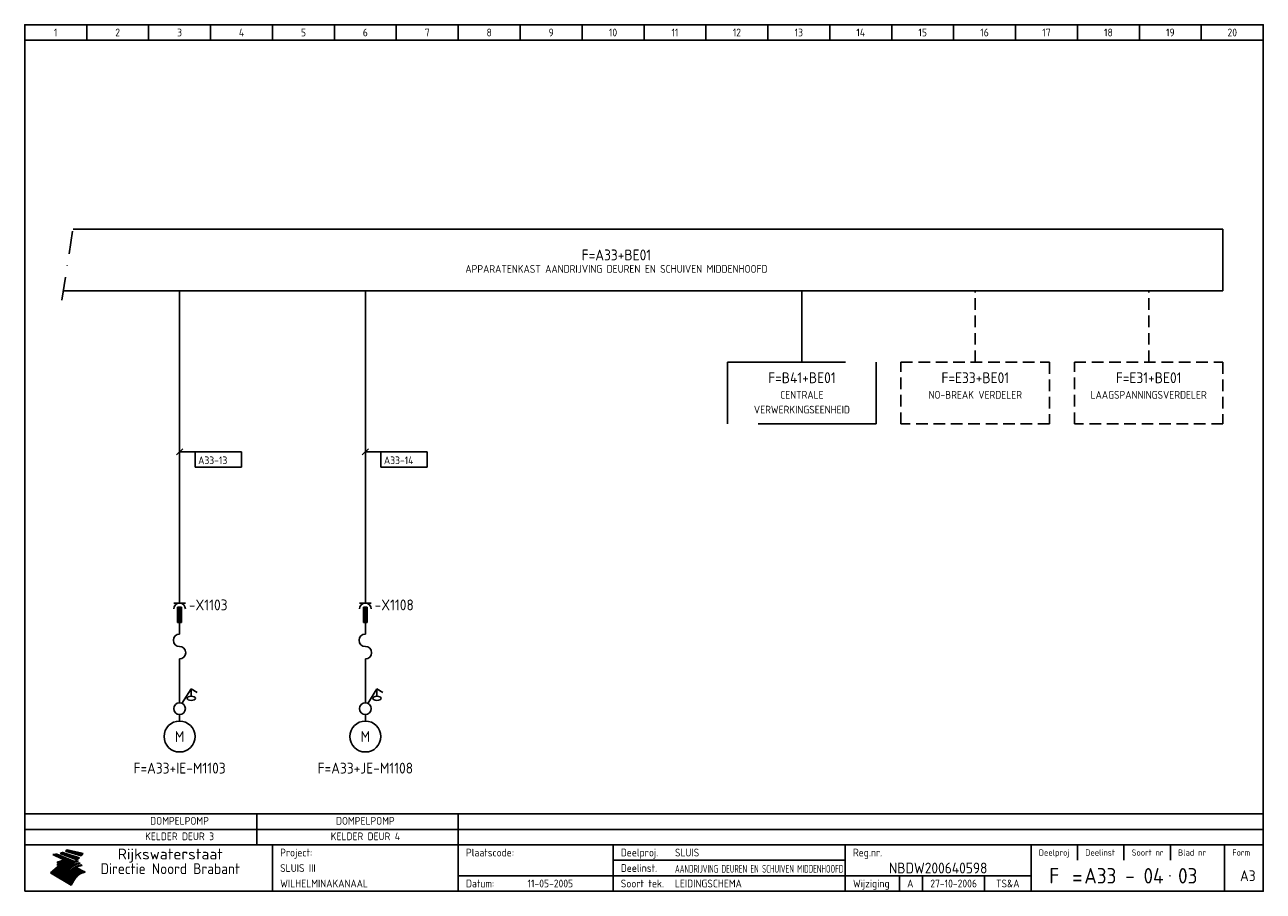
# Model space of a CAD drawing. Extents: x 10 to 410, y 10 to 290.
import ezdxf
from ezdxf.enums import TextEntityAlignment as Align

# ---------------------------------------------------------------- set-up
doc = ezdxf.new("R2010")
doc.units = 0
doc.header["$LTSCALE"] = 15
doc.header["$MEASUREMENT"] = 0
for name, pattern in [('DASHDOT', [1, 0.5, -0.25, 0, -0.25]), ('DASHED', [19.05, 12.7, -6.35]), ('HIDDEN', [0.375, 0.25, -0.125])]:
    doc.linetypes.add(name, pattern=pattern)
doc.layers.get('0').update_dxf_attribs({"linetype": 'CONTINUOUS'})
for name, color, linetype in [('0-25', 7, 'CONTINUOUS'), ('0-35', 2, 'CONTINUOUS'), ('0-50', 3, 'CONTINUOUS'), ('B-25', 7, 'CONTINUOUS'), ('B-35', 2, 'CONTINUOUS'), ('S-25', 7, 'CONTINUOUS')]:
    doc.layers.add(name, color=color, linetype=linetype)
doc.styles.add('ISO', font='iso.shx')
doc.styles.get("Standard").update_dxf_attribs({"font": 'iso.shx'})

# ---------------------------------------------------------------- blocks, each defined once
blk = doc.blocks.new('KADERA3')
at = {"layer": '0-25'}
for p, q in [((30, 285), (30, 290)), ((50, 285), (50, 290)), ((70, 285), (70, 290)), ((90, 285), (90, 290)), ((110, 285), (110, 290)), ((130, 285), (130, 290)), ((150, 285), (150, 290)), ((170, 285), (170, 290)), ((190, 285), (190, 290)), ((210, 285), (210, 290)), ((230, 285), (230, 290)), ((250, 285), (250, 290)), ((270, 285), (270, 290)), ((290, 285), (290, 290)), ((310, 285), (310, 290)), ((330, 285), (330, 290)), ((350, 285), (350, 290)), ((370, 285), (370, 290)), ((390, 285), (390, 290)), ((10, 285), (410, 285)), ((410, 35), (10, 35)), ((410, 30), (10, 30)), ((350, 25), (350, 20)), ((365, 25), (365, 20)), ((380, 25), (380, 20)), ((200, 20), (275, 20)), ((150, 15), (335, 15)), ((292.5, 15), (292.5, 10)), ((300, 15), (300, 10)), ((320, 15), (320, 10))]:
    blk.add_line(p, q, dxfattribs=at)
at = {"layer": '0-25', "color": 7}
for p, q in [((19.1, 21.89), (25.12, 19)), ((19.1, 21.89), (25.12, 19)), ((19.17, 21.86), (20.7, 21.86)), ((19.29, 21.8), (20.83, 21.8)), ((19.4, 21.75), (20.96, 21.75)), ((19.52, 21.69), (21.09, 21.69)), ((19.64, 21.63), (21.22, 21.63)), ((19.74, 21.92), (20.56, 21.92)), ((19.75, 21.58), (21.36, 21.58)), ((19.87, 21.52), (21.49, 21.52)), ((19.99, 21.47), (21.62, 21.47)), ((20.11, 21.41), (21.75, 21.41)), ((20.22, 21.35), (21.88, 21.35)), ((20.25, 21.97), (20.43, 21.97)), ((20.34, 21.3), (22.02, 21.3)), ((20.38, 21.99), (26.02, 19.59)), ((20.38, 21.99), (26.02, 19.59)), ((20.46, 21.24), (22.15, 21.24)), ((20.57, 21.18), (22.28, 21.18)), ((20.69, 21.13), (22.41, 21.13)), ((20.81, 21.07), (22.55, 21.07)), ((20.92, 21.02), (22.68, 21.02)), ((21.04, 20.96), (22.81, 20.96)), ((21.16, 20.9), (22.94, 20.9)), ((21.27, 20.85), (23.07, 20.85)), ((21.39, 20.79), (23.21, 20.79)), ((21.47, 22.25), (26.83, 20.19)), ((21.47, 22.25), (26.83, 20.19)), ((21.49, 22.25), (23.07, 22.25)), ((21.51, 20.73), (23.34, 20.73)), ((21.6, 22.2), (23.25, 22.2)), ((21.63, 20.68), (23.47, 20.68)), ((21.65, 22.31), (22.89, 22.31)), ((21.74, 20.62), (23.6, 20.62)), ((21.75, 22.14), (23.42, 22.14)), ((21.8, 22.37), (22.71, 22.37)), ((21.86, 20.57), (23.73, 20.57)), ((21.9, 22.08), (23.6, 22.08)), ((21.94, 22.42), (22.53, 22.42)), ((21.98, 20.51), (23.87, 20.51)), ((22.04, 22.03), (23.78, 22.03)), ((22.06, 22.48), (22.36, 22.48)), ((22.09, 20.45), (24, 20.45)), ((22.18, 22.53), (27.65, 20.8)), ((22.18, 22.53), (27.65, 20.8)), ((22.19, 21.97), (23.96, 21.97)), ((22.21, 20.4), (24.13, 20.4)), ((22.33, 20.34), (24.26, 20.34)), ((22.34, 21.92), (24.13, 21.92)), ((22.37, 20), (23.08, 20)), ((22.44, 20.28), (24.4, 20.28)), ((22.48, 21.86), (24.31, 21.86)), ((22.49, 20.06), (23.04, 20.06)), ((22.56, 20.23), (24.53, 20.23)), ((22.61, 20.12), (22.93, 20.12)), ((22.63, 21.8), (24.49, 21.8)), ((22.68, 20.17), (24.66, 20.17)), ((22.71, 20.17), (22.82, 20.17)), ((23.11, 20.02), (22.77, 20.2)), ((23.11, 20.02), (22.77, 20.2)), ((22.78, 21.75), (24.67, 21.75)), ((22.79, 20.12), (24.79, 20.12)), ((22.91, 20.06), (24.92, 20.06)), ((22.92, 21.69), (24.85, 21.69)), ((23.03, 20), (25.06, 20)), ((23.07, 21.63), (25.02, 21.63)), ((23.14, 22.99), (28.22, 21.46)), ((23.14, 22.99), (28.22, 21.46)), ((23.15, 22.98), (25.33, 22.98)), ((23.22, 21.58), (25.2, 21.58)), ((23.23, 23.04), (25.09, 23.04)), ((23.32, 23.1), (24.84, 23.1)), ((23.34, 22.93), (25.57, 22.93)), ((23.36, 21.52), (25.38, 21.52)), ((23.4, 23.15), (24.6, 23.15)), ((23.49, 23.21), (24.36, 23.21)), ((23.51, 21.47), (25.56, 21.47)), ((23.52, 22.87), (25.81, 22.87)), ((23.57, 23.27), (24.12, 23.27)), ((23.64, 23.32), (23.87, 23.32)), ((23.66, 21.41), (25.74, 21.41)), ((23.7, 23.36), (28.82, 22.17)), ((23.7, 23.36), (28.82, 22.17)), ((23.71, 22.82), (26.06, 22.82)), ((23.8, 21.35), (25.91, 21.35)), ((23.9, 22.76), (26.3, 22.76)), ((23.95, 21.3), (26.09, 21.3)), ((24.09, 22.7), (26.54, 22.7)), ((24.09, 21.24), (26.27, 21.24)), ((24.24, 21.18), (26.45, 21.18)), ((24.27, 22.65), (26.78, 22.65)), ((24.39, 21.13), (26.62, 21.13)), ((24.46, 22.59), (27.03, 22.59)), ((24.53, 21.07), (26.8, 21.07)), ((24.65, 22.53), (27.27, 22.53)), ((24.68, 21.02), (26.98, 21.02)), ((24.83, 20.96), (27.16, 20.96)), ((24.84, 22.48), (27.51, 22.48)), ((24.97, 20.9), (27.34, 20.9)), ((25.02, 22.42), (27.75, 22.42)), ((25.12, 20.85), (27.51, 20.85)), ((25.21, 22.37), (28, 22.37)), ((25.27, 20.79), (27.63, 20.79)), ((25.4, 22.31), (28.24, 22.31)), ((25.41, 20.73), (27.57, 20.73)), ((25.56, 20.68), (27.51, 20.68)), ((25.58, 22.25), (28.48, 22.25)), ((25.71, 20.62), (27.44, 20.62)), ((25.77, 22.2), (28.72, 22.2)), ((25.85, 20.57), (27.37, 20.57)), ((25.96, 22.14), (28.79, 22.14)), ((26, 20.51), (27.29, 20.51)), ((26.15, 22.08), (28.75, 22.08)), ((26.15, 20.45), (27.22, 20.45)), ((26.29, 20.4), (27.14, 20.4)), ((26.33, 22.03), (28.71, 22.03)), ((26.44, 20.34), (27.06, 20.34)), ((26.52, 21.97), (28.66, 21.97)), ((26.59, 20.28), (26.97, 20.28)), ((26.71, 21.92), (28.62, 21.92)), ((26.73, 20.23), (26.89, 20.23)), ((26.9, 21.86), (28.57, 21.86)), ((27.08, 21.8), (28.52, 21.8)), ((27.27, 21.75), (28.48, 21.75)), ((27.46, 21.69), (28.43, 21.69)), ((27.65, 21.63), (28.38, 21.63)), ((27.83, 21.58), (28.33, 21.58)), ((28.02, 21.52), (28.28, 21.52)), ((28.21, 21.47), (28.22, 21.47)), ((20.58, 17.88), (18.3, 16)), ((20.58, 17.88), (18.3, 16)), ((24.94, 11.97), (18.3, 16)), ((24.94, 11.97), (18.3, 16)), ((18.31, 16.01), (20.96, 16.01)), ((18.38, 16.07), (21.46, 16.07)), ((18.45, 16.12), (21.88, 16.12)), ((18.52, 16.18), (22.15, 16.18)), ((18.59, 16.23), (22.38, 16.23)), ((18.65, 16.29), (22.58, 16.29)), ((18.72, 16.35), (22.75, 16.35)), ((18.79, 16.4), (22.91, 16.4)), ((18.86, 16.46), (20.6, 16.46)), ((18.93, 16.52), (20.6, 16.52)), ((18.99, 16.57), (20.6, 16.57)), ((19.06, 16.63), (20.6, 16.63)), ((19.13, 16.68), (20.6, 16.68)), ((19.2, 16.74), (20.6, 16.74)), ((19.27, 16.8), (20.6, 16.8)), ((19.33, 16.85), (21.07, 16.85)), ((19.4, 16.91), (21.55, 16.91)), ((19.47, 16.97), (21.88, 16.97)), ((19.54, 17.02), (22.13, 17.02)), ((19.61, 17.08), (22.34, 17.08)), ((19.67, 17.13), (20.6, 17.13)), ((19.74, 17.19), (20.6, 17.19)), ((19.81, 17.25), (20.6, 17.25)), ((19.88, 17.3), (20.6, 17.3)), ((19.95, 17.36), (20.6, 17.36)), ((20.01, 17.42), (20.6, 17.42)), ((20.08, 17.47), (20.93, 17.47)), ((20.15, 17.53), (21.26, 17.53)), ((20.22, 17.58), (21.51, 17.58)), ((20.29, 17.64), (21.72, 17.64)), ((20.35, 17.7), (21.9, 17.7)), ((20.42, 17.75), (22.07, 17.75)), ((20.49, 17.81), (22.22, 17.81)), ((20.56, 17.87), (22.36, 17.87)), ((20.6, 19.11), (20.58, 19.51)), ((20.6, 19.11), (20.58, 19.51)), ((20.58, 19.5), (22.09, 19.5)), ((20.58, 19.44), (21.95, 19.44)), ((20.59, 19.38), (21.79, 19.38)), ((20.59, 19.33), (21.62, 19.33)), ((20.59, 19.27), (21.42, 19.27)), ((20.6, 19.22), (21.2, 19.22)), ((20.6, 19.16), (20.93, 19.16)), ((20.6, 19.11), (20.69, 19.12)), ((20.6, 19.11), (20.69, 19.12)), ((20.6, 18.79), (20.77, 18.81)), ((20.6, 18.79), (20.77, 18.81)), ((20.6, 18.29), (20.6, 18.79)), ((20.6, 18.29), (20.6, 18.79)), ((20.6, 18.77), (22.46, 18.77)), ((20.6, 18.71), (22.33, 18.71)), ((20.6, 18.65), (22.19, 18.65)), ((20.6, 18.6), (22.04, 18.6)), ((20.6, 18.54), (21.87, 18.54)), ((20.6, 18.48), (21.68, 18.48)), ((20.6, 18.43), (21.46, 18.43)), ((20.6, 18.37), (21.21, 18.37)), ((20.6, 18.32), (20.87, 18.32)), ((20.6, 18.29), (20.88, 18.32)), ((20.6, 18.29), (20.88, 18.32)), ((20.6, 17.88), (20.86, 17.91)), ((20.6, 17.88), (20.86, 17.91)), ((20.6, 17.43), (20.97, 17.48)), ((20.6, 17.43), (20.97, 17.48)), ((20.6, 17.43), (20.6, 17.09)), ((20.6, 17.43), (20.6, 17.09)), ((20.6, 17.09), (21.26, 17.16)), ((20.6, 17.09), (21.26, 17.16)), ((20.6, 16.8), (21.37, 16.89)), ((20.6, 16.8), (21.37, 16.89)), ((20.6, 16.8), (20.6, 16.45)), ((20.6, 16.8), (20.6, 16.45)), ((20.6, 16.45), (21.56, 16.56)), ((20.6, 16.45), (21.56, 16.56)), ((20.6, 15.97), (21.67, 16.09)), ((20.6, 15.97), (21.67, 16.09)), ((20.7, 16.46), (23.06, 16.46)), ((20.9, 19.55), (22.23, 19.55)), ((20.9, 18.82), (22.59, 18.82)), ((20.98, 17.92), (22.5, 17.92)), ((21.02, 17.13), (22.53, 17.13)), ((21.19, 19.61), (22.35, 19.61)), ((21.2, 16.52), (23.2, 16.52)), ((21.32, 18.88), (22.71, 18.88)), ((21.32, 17.98), (22.62, 17.98)), ((21.42, 19.67), (22.47, 19.67)), ((21.47, 17.19), (22.7, 17.19)), ((21.59, 18.03), (22.74, 18.03)), ((21.61, 18.93), (22.82, 18.93)), ((21.62, 19.72), (22.59, 19.72)), ((21.72, 16.57), (23.32, 16.57)), ((21.77, 17.25), (22.85, 17.25)), ((21.8, 19.78), (22.69, 19.78)), ((21.8, 18.09), (22.85, 18.09)), ((21.84, 18.99), (22.92, 18.99)), ((21.96, 19.83), (22.79, 19.83)), ((21.99, 18.15), (22.95, 18.15)), ((22.01, 17.3), (22.99, 17.3)), ((22.03, 19.05), (23.03, 19.05)), ((22.1, 16.63), (23.44, 16.63)), ((22.11, 19.89), (22.89, 19.89)), ((22.16, 18.2), (23.05, 18.2)), ((22.21, 19.1), (23.12, 19.1)), ((22.21, 17.36), (23.12, 17.36)), ((22.24, 19.95), (22.99, 19.95)), ((22.31, 18.26), (23.15, 18.26)), ((22.36, 19.16), (23.22, 19.16)), ((22.38, 16.68), (23.56, 16.68)), ((22.39, 17.42), (23.24, 17.42)), ((22.45, 18.32), (23.24, 18.32)), ((22.51, 19.22), (23.3, 19.22)), ((22.56, 17.47), (23.36, 17.47)), ((22.59, 18.37), (23.33, 18.37)), ((22.6, 16.74), (23.66, 16.74)), ((22.64, 19.27), (23.39, 19.27)), ((22.71, 18.43), (23.42, 18.43)), ((22.71, 17.53), (23.47, 17.53)), ((22.77, 19.33), (23.47, 19.33)), ((22.79, 16.8), (23.77, 16.8)), ((22.83, 18.48), (23.5, 18.48)), ((22.84, 17.58), (23.57, 17.58)), ((22.89, 19.38), (23.55, 19.38)), ((22.94, 18.54), (23.58, 18.54)), ((22.96, 16.85), (23.86, 16.85)), ((22.97, 17.64), (23.67, 17.64)), ((23, 19.44), (23.63, 19.44)), ((23.04, 18.6), (23.66, 18.6)), ((23.1, 19.5), (23.72, 19.5)), ((23.1, 17.7), (23.77, 17.7)), ((23.12, 16.91), (23.96, 16.91)), ((23.14, 18.65), (23.74, 18.65)), ((23.15, 19.95), (25.19, 19.95)), ((23.21, 19.55), (23.8, 19.55)), ((23.21, 17.75), (23.86, 17.75)), ((23.21, 16.01), (28.9, 16.01)), ((23.24, 18.71), (23.82, 18.71)), ((23.26, 19.89), (25.32, 19.89)), ((23.26, 16.97), (24.05, 16.97)), ((23.3, 19.61), (23.88, 19.61)), ((23.32, 17.81), (23.95, 17.81)), ((23.33, 18.77), (23.91, 18.77)), ((23.37, 16.07), (29.08, 16.07)), ((23.38, 19.83), (25.45, 19.83)), ((23.39, 19.67), (23.81, 19.67)), ((23.39, 17.02), (24.14, 17.02)), ((23.42, 18.82), (23.99, 18.82)), ((23.42, 17.87), (24.03, 17.87)), ((23.45, 19.7), (23.58, 19.79)), ((23.45, 19.7), (23.58, 19.79)), ((23.48, 19.72), (23.7, 19.72)), ((23.5, 19.78), (25.58, 19.78)), ((23.51, 18.88), (24.07, 18.88)), ((23.51, 16.12), (29.27, 16.12)), ((23.52, 17.92), (24.11, 17.92)), ((23.52, 17.08), (24.22, 17.08)), ((23.54, 18.9), (24.3, 19.42)), ((23.54, 18.9), (24.3, 19.42)), ((23.56, 19.78), (23.59, 19.78)), ((23.56, 19.39), (23.9, 19.62)), ((23.56, 19.39), (23.9, 19.62)), ((23.58, 19.79), (23.9, 19.62)), ((23.58, 19.79), (23.9, 19.62)), ((23.59, 18.93), (24.15, 18.93)), ((23.61, 19.72), (25.72, 19.72)), ((23.62, 17.98), (24.2, 17.98)), ((23.63, 17.13), (24.3, 17.13)), ((23.65, 18.59), (24.62, 19.25)), ((23.65, 18.59), (24.62, 19.25)), ((29.41, 16.17), (23.65, 16.17)), ((23.67, 18.99), (24.23, 18.99)), ((23.71, 18.03), (24.28, 18.03)), ((23.73, 19.67), (25.85, 19.67)), ((23.75, 19.05), (24.32, 19.05)), ((23.75, 17.19), (24.38, 17.19)), ((23.77, 16.23), (29.47, 16.23)), ((23.79, 18.09), (24.36, 18.09)), ((23.83, 19.1), (24.4, 19.1)), ((23.85, 19.61), (25.98, 19.61)), ((23.85, 17.25), (24.46, 17.25)), ((23.88, 18.15), (24.44, 18.15)), ((23.89, 16.29), (29.36, 16.29)), ((23.92, 19.16), (24.48, 19.16)), ((23.94, 18.19), (25.23, 19.07)), ((23.94, 18.19), (25.23, 19.07)), ((23.95, 17.3), (24.55, 17.3)), ((23.96, 19.55), (25.96, 19.55)), ((23.96, 18.2), (24.53, 18.2)), ((24, 19.22), (24.56, 19.22)), ((24, 16.35), (29.24, 16.35)), ((24.04, 18.26), (24.61, 18.26)), ((24.05, 17.36), (24.63, 17.36)), ((24.06, 17.88), (25.34, 18.76)), ((24.06, 17.88), (25.34, 18.76)), ((24.08, 19.5), (25.88, 19.5)), ((24.08, 19.27), (24.58, 19.27)), ((24.11, 16.4), (29.13, 16.4)), ((24.13, 18.32), (24.69, 18.32)), ((24.14, 17.42), (24.71, 17.42)), ((24.16, 19.33), (24.47, 19.33)), ((24.2, 19.44), (25.79, 19.44)), ((24.21, 18.37), (24.77, 18.37)), ((24.21, 16.46), (29.02, 16.46)), ((24.23, 17.47), (24.79, 17.47)), ((24.24, 17.48), (25.52, 18.36)), ((24.24, 17.48), (25.52, 18.36)), ((24.25, 19.38), (24.36, 19.38)), ((24.29, 18.43), (24.85, 18.43)), ((24.3, 19.42), (24.62, 19.25)), ((24.3, 19.42), (24.62, 19.25)), ((24.31, 19.38), (25.71, 19.38)), ((24.31, 17.53), (24.87, 17.53)), ((24.31, 16.52), (28.91, 16.52)), ((24.35, 17.17), (25.64, 18.05)), ((24.35, 17.17), (25.64, 18.05)), ((24.37, 18.48), (24.94, 18.48)), ((24.39, 17.58), (24.96, 17.58)), ((24.4, 16.57), (28.79, 16.57)), ((24.43, 19.33), (25.62, 19.33)), ((24.45, 18.54), (25.02, 18.54)), ((24.47, 17.64), (25.04, 17.64)), ((24.49, 16.63), (28.68, 16.63)), ((24.54, 18.6), (25.1, 18.6)), ((24.55, 19.27), (25.54, 19.27)), ((24.56, 17.7), (25.12, 17.7)), ((24.57, 16.68), (28.57, 16.68)), ((24.62, 18.65), (25.18, 18.65)), ((24.63, 16.72), (25.91, 17.6)), ((24.63, 16.72), (25.91, 17.6)), ((24.64, 17.75), (25.2, 17.75)), ((24.66, 16.74), (28.45, 16.74)), ((24.67, 19.22), (25.45, 19.22)), ((24.7, 18.71), (25.27, 18.71)), ((24.72, 17.81), (25.29, 17.81)), ((24.74, 16.8), (28.34, 16.8)), ((24.78, 19.16), (25.37, 19.16)), ((24.78, 18.77), (25.34, 18.77)), ((24.8, 17.87), (25.37, 17.87)), ((24.82, 16.85), (28.23, 16.85)), ((24.87, 18.82), (25.4, 18.82)), ((24.89, 17.92), (25.45, 17.92)), ((24.9, 19.1), (25.28, 19.1)), ((24.9, 16.91), (28.11, 16.91)), ((24.95, 18.88), (25.45, 18.88)), ((24.97, 17.98), (25.53, 17.98)), ((24.99, 16.97), (28, 16.97)), ((25.02, 19.05), (25.2, 19.05)), ((25.03, 18.93), (25.51, 18.93)), ((25.05, 18.03), (25.61, 18.03)), ((25.07, 17.02), (27.89, 17.02)), ((25.11, 18.99), (25.57, 18.99)), ((26.02, 19.59), (25.12, 19)), ((26.02, 19.59), (25.12, 19)), ((25.13, 18.09), (25.68, 18.09)), ((25.15, 17.08), (27.77, 17.08)), ((25.19, 19.05), (25.63, 19.05)), ((25.21, 18.15), (25.75, 18.15)), ((25.23, 17.13), (27.66, 17.13)), ((25.26, 19.1), (25.7, 19.1)), ((25.3, 18.2), (25.82, 18.2)), ((25.31, 17.19), (27.55, 17.19)), ((25.33, 19.16), (25.77, 19.16)), ((25.38, 18.26), (25.89, 18.26)), ((25.39, 19.22), (25.85, 19.22)), ((25.4, 17.25), (27.43, 17.25)), ((25.46, 18.32), (25.97, 18.32)), ((25.47, 19.27), (25.93, 19.27)), ((25.48, 17.3), (27.32, 17.3)), ((25.54, 19.33), (26.03, 19.33)), ((25.54, 18.37), (26.06, 18.37)), ((25.56, 17.36), (27.21, 17.36)), ((25.62, 18.43), (26.14, 18.43)), ((25.63, 19.38), (26.13, 19.38)), ((25.64, 17.42), (27.1, 17.42)), ((25.7, 18.48), (26.24, 18.48)), ((25.72, 19.44), (26.24, 19.44)), ((25.73, 17.47), (26.98, 17.47)), ((25.79, 18.54), (26.34, 18.54)), ((25.81, 17.53), (26.87, 17.53)), ((25.82, 19.5), (26.36, 19.5)), ((25.89, 18.6), (26.46, 18.6)), ((25.89, 17.58), (26.76, 17.58)), ((25.93, 19.55), (26.53, 19.55)), ((25.96, 17.64), (26.64, 17.64)), ((25.99, 18.65), (26.58, 18.65)), ((26.04, 17.7), (26.59, 17.7)), ((26.06, 19.61), (26.85, 19.61)), ((26.1, 18.71), (26.72, 18.71)), ((26.12, 17.75), (26.67, 17.75)), ((26.2, 17.81), (26.76, 17.81)), ((26.21, 19.67), (27.23, 19.67)), ((26.23, 18.77), (26.89, 18.77)), ((26.29, 17.87), (26.86, 17.87)), ((26.37, 18.82), (27.09, 18.82)), ((26.39, 17.92), (26.97, 17.92)), ((26.44, 19.72), (27.18, 19.72)), ((26.49, 17.98), (27.09, 17.98)), ((26.53, 18.88), (27.34, 18.88)), ((26.56, 17.68), (29.54, 16.2)), ((26.56, 17.68), (29.54, 16.2)), ((26.6, 18.03), (27.22, 18.03)), ((26.72, 18.09), (27.38, 18.09)), ((26.73, 18.93), (27.66, 18.93)), ((26.85, 18.15), (27.56, 18.15)), ((26.99, 18.99), (27.9, 18.99)), ((27, 18.2), (27.8, 18.2)), ((27.13, 19.78), (27.25, 19.64)), ((27.13, 19.78), (27.25, 19.64)), ((27.18, 18.26), (28.13, 18.26)), ((27.26, 19.05), (27.84, 19.05)), ((27.39, 18.32), (28.47, 18.32)), ((27.7, 18.37), (28.49, 18.37)), ((27.78, 19.1), (27.93, 18.96)), ((27.78, 19.1), (27.93, 18.96)), ((28, 18.43), (28.44, 18.43)), ((28.29, 15.83), (29.54, 16.2)), ((28.29, 15.83), (29.54, 16.2)), ((28.39, 18.48), (28.54, 18.32)), ((28.39, 18.48), (28.54, 18.32)), ((29.54, 16.2), (29.45, 16.17)), ((29.54, 16.2), (29.45, 16.17)), ((29.46, 16.18), (29.47, 16.18)), ((18.38, 15.95), (20.6, 15.95)), ((18.47, 15.9), (20.6, 15.9)), ((18.57, 15.84), (20.6, 15.84)), ((18.66, 15.78), (20.6, 15.78)), ((18.75, 15.73), (20.6, 15.73)), ((18.85, 15.67), (20.6, 15.67)), ((18.94, 15.62), (20.6, 15.62)), ((19.03, 15.56), (27.83, 15.56)), ((19.12, 15.5), (27.75, 15.5)), ((19.22, 15.45), (27.66, 15.45)), ((19.31, 15.39), (27.58, 15.39)), ((19.4, 15.33), (27.5, 15.33)), ((19.49, 15.28), (27.43, 15.28)), ((19.59, 15.22), (27.36, 15.22)), ((19.68, 15.17), (27.29, 15.17)), ((19.77, 15.11), (27.22, 15.11)), ((19.86, 15.05), (27.15, 15.05)), ((19.96, 15), (27.09, 15)), ((20.05, 14.94), (27.02, 14.94)), ((20.14, 14.88), (26.96, 14.88)), ((20.24, 14.83), (26.9, 14.83)), ((20.33, 14.77), (26.84, 14.77)), ((20.42, 14.72), (26.79, 14.72)), ((20.51, 14.66), (26.73, 14.66)), ((20.6, 15.97), (20.6, 15.58)), ((20.6, 15.97), (20.6, 15.58)), ((20.6, 15.58), (21.95, 15.73)), ((20.6, 15.58), (21.95, 15.73)), ((20.61, 14.6), (26.68, 14.6)), ((20.7, 14.55), (26.62, 14.55)), ((20.79, 14.49), (26.57, 14.49)), ((20.88, 14.43), (26.52, 14.43)), ((20.94, 15.62), (27.92, 15.62)), ((20.98, 14.38), (26.47, 14.38)), ((21.07, 14.32), (26.42, 14.32)), ((21.16, 14.27), (26.38, 14.27)), ((21.25, 14.21), (26.33, 14.21)), ((21.35, 14.15), (26.29, 14.15)), ((21.44, 14.1), (26.24, 14.1)), ((21.45, 15.67), (28.01, 15.67)), ((21.53, 14.04), (26.2, 14.04)), ((21.63, 13.98), (26.16, 13.98)), ((21.72, 13.93), (26.12, 13.93)), ((21.81, 13.87), (26.08, 13.87)), ((21.9, 13.82), (26.04, 13.82)), ((21.96, 15.73), (28.11, 15.73)), ((22, 13.76), (26, 13.76)), ((22.09, 13.7), (25.96, 13.7)), ((22.18, 13.65), (25.93, 13.65)), ((22.27, 13.59), (25.89, 13.59)), ((22.34, 15.78), (28.21, 15.78)), ((22.37, 13.53), (25.86, 13.53)), ((22.46, 13.48), (25.82, 13.48)), ((22.55, 13.42), (25.79, 13.42)), ((22.62, 15.84), (28.33, 15.84)), ((22.65, 13.37), (25.76, 13.37)), ((22.74, 13.31), (25.73, 13.31)), ((22.83, 13.25), (25.69, 13.25)), ((22.84, 15.9), (28.52, 15.9)), ((22.92, 13.2), (25.66, 13.2)), ((23.02, 13.14), (25.63, 13.14)), ((23.04, 15.95), (28.71, 15.95)), ((23.11, 13.08), (25.59, 13.08)), ((23.2, 13.03), (25.56, 13.03)), ((23.29, 12.97), (25.53, 12.97)), ((23.39, 12.92), (25.5, 12.92)), ((23.48, 12.86), (25.46, 12.86)), ((23.57, 12.8), (25.43, 12.8)), ((23.66, 12.75), (25.4, 12.75)), ((23.76, 12.69), (25.36, 12.69)), ((23.85, 12.63), (25.33, 12.63)), ((23.94, 12.58), (25.3, 12.58)), ((24.04, 12.52), (25.26, 12.52)), ((24.13, 12.47), (25.23, 12.47)), ((24.22, 12.41), (25.2, 12.41)), ((24.31, 12.35), (25.17, 12.35)), ((24.41, 12.3), (25.13, 12.3)), ((24.5, 12.24), (25.1, 12.24)), ((24.59, 12.18), (25.07, 12.18)), ((24.68, 12.13), (25.03, 12.13)), ((24.78, 12.07), (25, 12.07)), ((24.87, 12.02), (24.97, 12.02)), ((24.94, 11.97), (25.81, 13.45)), ((24.94, 11.97), (25.81, 13.45))]:
    blk.add_line(p, q, dxfattribs=at)
for centre, radius, start, end in [((19.15, 29.7), 7.8, 269.6055, 279.0886), ((19.15, 29.7), 7.8, 269.6055, 279.0886), ((19.93, 25.38), 5.91, 276.3402, 298.7463), ((19.93, 25.38), 5.91, 276.3402, 298.7463), ((19.84, 25.09), 6.03, 278.129, 302.868), ((19.84, 25.09), 6.03, 278.129, 302.868), ((19.84, 27.26), 5.27, 288.0217, 296.3084), ((19.84, 27.26), 5.27, 288.0217, 296.3084), ((20.49, 27.56), 5.28, 300.0654, 307.393), ((20.49, 27.56), 5.28, 300.0654, 307.393), ((24.11, 24.7), 5.26, 301.1147, 312.2814), ((24.11, 24.7), 5.26, 301.1147, 312.2814), ((21.95, 27.32), 8.59, 316.9248, 323.1399), ((21.95, 27.32), 8.59, 316.9248, 323.1399), ((20.21, 23.78), 5.91, 273.6149, 304.3803), ((20.21, 23.78), 5.91, 273.6149, 304.3803), ((20.35, 24.56), 5.76, 274.164, 302.5474), ((20.35, 24.56), 5.76, 274.164, 302.5474), ((20.05, 24.28), 6.02, 277.9472, 305.7139), ((20.05, 24.28), 6.02, 277.9472, 305.7139), ((20.04, 23.49), 6.09, 278.8115, 306.4242), ((20.04, 23.49), 6.09, 278.8115, 306.4242), ((20.53, 23.07), 5.96, 277.0519, 304.973), ((20.53, 23.07), 5.96, 277.0519, 304.973), ((20.72, 22.76), 5.91, 276.3402, 304.3803), ((20.72, 22.76), 5.91, 276.3402, 304.3803), ((21.06, 22.34), 5.81, 274.9043, 303.1745), ((21.06, 22.34), 5.81, 274.9043, 303.1745), ((20.82, 22.06), 6.04, 278.1111, 305.8489), ((20.82, 22.06), 6.04, 278.1111, 305.8489), ((21.3, 21.6), 5.91, 276.3402, 304.3803), ((21.3, 21.6), 5.91, 276.3402, 304.3803), ((27.05, 17.17), 2.63, 107.4286, 133.7799), ((27.05, 17.17), 2.63, 107.4286, 133.7799), ((27.45, 16.91), 2.81, 110.4143, 138.7411), ((27.45, 16.91), 2.81, 110.4143, 138.7411), ((27.57, 15.64), 3.4, 98.1566, 126.9045), ((27.57, 15.64), 3.4, 98.1566, 126.9045), ((27.91, 15.54), 3.39, 100.5835, 132.088), ((27.91, 15.54), 3.39, 100.5835, 132.088), ((28.21, 14.74), 3.67, 95.7581, 128.7216), ((28.21, 14.74), 3.67, 95.7581, 128.7216), ((27.01, 16.84), 2.93, 87.7348, 104.8316), ((27.01, 16.84), 2.93, 87.7348, 104.8316), ((27.37, 15.71), 3.93, 91.7838, 103.2817), ((27.37, 15.71), 3.93, 91.7838, 103.2817), ((28.4, 15.05), 3.21, 96.3886, 125.0052), ((28.4, 15.05), 3.21, 96.3886, 125.0052), ((27.82, 16.31), 2.8, 90.634, 105.1984), ((27.82, 16.31), 2.8, 90.634, 105.1984), ((28.19, 15.04), 3.93, 93.8342, 103.2817), ((28.19, 15.04), 3.93, 93.8342, 103.2817), ((28.58, 15.69), 2.8, 93.8141, 105.1984), ((28.58, 15.69), 2.8, 93.8141, 105.1984), ((28.95, 14.41), 3.93, 96.0135, 103.2817), ((28.95, 14.41), 3.93, 96.0135, 103.2817), ((31.24, 10.26), 6.3, 117.9568, 149.6251), ((31.24, 10.26), 6.3, 117.9568, 149.6251)]:
    blk.add_arc(centre, radius, start, end, dxfattribs=at)
at = {"layer": '0-35'}
for p, q in [((90, 25), (90, 10)), ((150, 25), (150, 10)), ((200, 25), (200, 10)), ((275, 25), (275, 10)), ((335, 25), (335, 10)), ((397.5, 25), (397.5, 10))]:
    blk.add_line(p, q, dxfattribs=at)
at = {"layer": '0-50'}
for p, q in [((10, 25), (410, 25)), ((348.75, 15), (351.25, 15)), ((348.75, 13.5), (351.25, 13.5))]:
    blk.add_line(p, q, dxfattribs=at)
blk.add_lwpolyline([(10, 10), (410, 10), (410, 290), (10, 290)], close=True, dxfattribs=at)
at = {"layer": '0-50', "const_width": 0.25}
blk.add_lwpolyline([(379.75, 15, 1), (380, 15, 1)], format="xyb", close=True, dxfattribs=at)
at = {"layer": '0-25', "style": 'ISO'}
for s, height, p in [('Project:', 2.5, (92.5, 22.5)), ('Plaatscode:', 2.5, (152.5, 22.5)), ('Deelproj.', 2.5, (202.5, 22.5)), ('Reg.nr.', 2.5, (277.5, 22.5)), ('Deelproj', 2, (337.5, 22.5)), ('Deelinst', 2, (352.5, 22.5)), ('Soort nr', 2, (367.5, 22.5)), ('Blad nr', 2, (382.5, 22.5)), ('Form', 2, (400, 22.5)), ('Deelinst.', 2.5, (202.5, 17.5)), ('Datum:', 2.5, (152.5, 12.5)), ('Soort tek.', 2.5, (202.5, 12.5)), ('Wijziging', 2.5, (277.5, 12.5))]:
    blk.add_text(s, height=height, dxfattribs=at).set_placement(p, align=Align.MIDDLE_LEFT)
for tag, p in [('STR1', (20, 287.5)), ('STR2', (40, 287.5)), ('STR3', (60, 287.5)), ('STR4', (80, 287.5)), ('STR5', (100, 287.5)), ('STR6', (120, 287.5)), ('STR7', (140, 287.5)), ('STR8', (160, 287.5)), ('STR9', (180, 287.5)), ('STR10', (200, 287.5)), ('STR11', (220, 287.5)), ('STR12', (240, 287.5)), ('STR13', (260, 287.5)), ('STR14', (280, 287.5)), ('STR15', (300, 287.5)), ('STR16', (320, 287.5)), ('STR17', (340, 287.5)), ('STR18', (360, 287.5)), ('STR19', (380, 287.5)), ('STR20', (400, 287.5)), ('W', (180, 12.5)), ('Z', (310, 12.5)), ('Y', (327.5, 12.5))]:
    blk.add_attdef(tag, text='', height=2.5, dxfattribs=at).set_placement(p, align=Align.MIDDLE)
for tag, p in [('N', (220, 22.5)), ('B', (92.5, 17.5)), ('P', (220, 17.5)), ('C', (92.5, 12.5)), ('U', (220, 12.5)), ('REV', (295, 12.5))]:
    blk.add_attdef(tag, text='', height=2.5, dxfattribs=at).set_placement(p, align=Align.MIDDLE_LEFT)
at = {"layer": '0-35', "style": 'ISO', "width": 1.00614}
blk.add_text('Rijkswaterstaat', height=3.5, dxfattribs=at).set_placement((40, 20.28), (74, 20.28), align=Align.FIT)
at = {"layer": '0-35', "color": 2, "style": 'ISO', "width": 0.948867}
blk.add_text('Directie Noord Brabant', height=3.5, dxfattribs=at).set_placement((34.5, 15.53), (79.5, 15.53), align=Align.FIT)
at = {"layer": '0-35', "style": 'ISO'}
for tag, p in [('X', (178.5, 17.5)), ('FORM', (402.5, 15))]:
    blk.add_attdef(tag, text='', height=3.5, dxfattribs=at).set_placement(p, align=Align.MIDDLE_LEFT)
blk.add_attdef('RNR', text='', height=3.5, dxfattribs=at).set_placement((305, 17.5), align=Align.MIDDLE)
at = {"layer": '0-50', "style": 'ISO'}
for tag, p in [('M', (342.5, 15)), ('O', (365, 15))]:
    blk.add_attdef(tag, text='', height=5, dxfattribs=at).set_placement(p, align=Align.MIDDLE)
blk.add_attdef('Q', text='', height=5, dxfattribs=at).set_placement((382.5, 15), align=Align.MIDDLE_LEFT)
blk = doc.blocks.new('0301B5')
at = {"layer": 'S-25'}
for p, q in [((15, 0), (0, 0)), ((0, 0), (0, -5)), ((15, -5), (15, 0)), ((0, -5), (15, -5))]:
    blk.add_line(p, q, dxfattribs=at)
at = {"layer": 'B-25', "style": 'ISO'}
blk.add_attdef('KA', (1, -4), '', height=2.5, dxfattribs=at)
blk = doc.blocks.new('A$C1F731E7F')
at = {"layer": 'S-25'}
for p, q in [((2, 22), (2, 27)), ((0.13, 22), (3.88, 22)), ((2.63, 20.75), (1.38, 20.75)), ((1.38, 20.75), (1.38, 15.75)), ((1.69, 15.75), (1.69, 20.75)), ((2, 15.75), (2, 20.75)), ((2, 20), (2, 16)), ((2.31, 15.75), (2.31, 20.75)), ((2.63, 15.75), (2.63, 20.75)), ((1.38, 15.75), (2.63, 15.75)), ((2, 12), (2, 15.75)), ((2, 4), (2, 0))]:
    blk.add_line(p, q, dxfattribs=at)
for centre, radius, start, end in [((2, 20.13), 1.88, 0, 180), ((2, 10), 2, 90, 270), ((2, 6), 2, 270, 90)]:
    blk.add_arc(centre, radius, start, end, dxfattribs=at)
at = {"layer": 'B-25'}
blk.add_attdef('OM1', (4.32, 1), '', height=2.5, dxfattribs=at)

msp = doc.modelspace()

# ---------------------------------------------------------------- linework, layer by layer
at = {"layer": 'S-25', "linetype": 'DASHDOT'}
msp.add_line((21.99, 201), (25.99, 227), dxfattribs=at)
at = {"layer": 'S-25'}
for p, q in [((396.92, 224), (25.6, 224)), ((396.92, 224), (396.92, 204)), ((22.45, 204), (396.92, 204)), ((60, 108), (60, 204)), ((120, 204), (120, 108)), ((59, 151), (61, 153)), ((60, 152), (65, 152)), ((119, 151), (121, 153)), ((120, 152), (125, 152)), ((60, 81), (60, 70.88)), ((120, 81), (120, 70.88)), ((63.75, 75.38), (63.75, 73)), ((123.75, 75.38), (123.75, 73)), ((60, 67.12), (60, 65)), ((120, 67.12), (120, 65)), ((85, 35), (85, 25)), ((150, 35), (150, 25))]:
    msp.add_line(p, q, dxfattribs=at)
at = {"layer": 'S-25', "linetype": 'DASHED', "ltscale": 0.2}
msp.add_line((261, 181), (261, 204), dxfattribs=at)
at = {"layer": 'S-25', "linetype": 'HIDDEN'}
for p, q in [((317, 181), (317, 204)), ((373, 181), (373, 204))]:
    msp.add_line(p, q, dxfattribs=at)
at = {"layer": 'S-25', "color": 0, "linetype": 'Continuous'}
for p, q in [((63.75, 75.38), (60.77, 70.71)), ((63.75, 75.38), (65.65, 74.17)), ((123.75, 75.38), (120.77, 70.71)), ((123.75, 75.38), (125.65, 74.17))]:
    msp.add_line(p, q, dxfattribs=at)
at = {"layer": 'S-25', "linetype": 'DASHED', "ltscale": 0.2}
msp.add_lwpolyline([(237, 181), (285, 181), (285, 161), (237, 161)], close=True, dxfattribs=at)
at = {"layer": 'S-25', "linetype": 'HIDDEN'}
for points in [[(293, 181), (341, 181), (341, 161), (293, 161)], [(349, 181), (397, 181), (397, 161), (349, 161)]]:
    msp.add_lwpolyline(points, close=True, dxfattribs=at)
at = {"layer": 'S-25', "color": 0, "linetype": 'Continuous'}
for centre in [(60, 69), (120, 69)]:
    msp.add_circle(centre, 1.88, dxfattribs=at)
at = {"layer": 'S-25'}
for centre in [(60, 60), (120, 60)]:
    msp.add_circle(centre, 5, dxfattribs=at)
for centre in [(63.75, 72.33), (123.75, 72.33)]:
    msp.add_ellipse(centre, major_axis=(1.35, 0), ratio=0.5, dxfattribs=at)

# ---------------------------------------------------------------- block references
for p, values in [((65, 152), {'KA': 'A33-13'}), ((125, 152), {'KA': 'A33-14'})]:
    msp.add_blockref('0301B5', p).add_auto_attribs(values)
ref = msp.add_blockref('KADERA3', (0, 0), dxfattribs=at)
ref.add_attrib('B', 'SLUIS III', dxfattribs={"layer": '0-25', "height": 2.5, "style": 'ISO'}).set_placement((92.5, 17.5), align=Align.MIDDLE_LEFT)
ref.add_attrib('C', 'WILHELMINAKANAAL', dxfattribs={"layer": '0-25', "height": 2.5, "style": 'ISO'}).set_placement((92.5, 12.5), align=Align.MIDDLE_LEFT)
ref.add_attrib('N', 'SLUIS', dxfattribs={"layer": '0-25', "height": 2.5, "style": 'ISO'}).set_placement((220, 22.5), align=Align.MIDDLE_LEFT)
ref.add_attrib('U', 'LEIDINGSCHEMA', dxfattribs={"layer": '0-25', "height": 2.5, "style": 'ISO'}).set_placement((220, 12.5), align=Align.MIDDLE_LEFT)
ref.add_attrib('M', 'F', dxfattribs={"layer": '0-50', "height": 5, "style": 'ISO'}).set_placement((342.5, 15), align=Align.MIDDLE)
ref.add_attrib('O', 'A33 - 04', dxfattribs={"layer": '0-50', "height": 5, "style": 'ISO'}).set_placement((365, 15), align=Align.MIDDLE)
ref.add_attrib('Q', '03', dxfattribs={"layer": '0-50', "height": 5, "style": 'ISO'}).set_placement((382.5, 15), align=Align.MIDDLE_LEFT)
ref.add_attrib('RNR', 'NBDW200640598', dxfattribs={"layer": '0-35', "height": 3.5, "style": 'ISO'}).set_placement((305, 17.5), align=Align.MIDDLE)
ref.add_attrib('W', '11-05-2005', dxfattribs={"layer": '0-25', "height": 2.5, "style": 'ISO'}).set_placement((179.75, 12.5), align=Align.MIDDLE)
ref.add_attrib('FORM', 'A3', dxfattribs={"layer": '0-35', "height": 3.5, "style": 'ISO'}).set_placement((402.5, 15), align=Align.MIDDLE_LEFT)
ref.add_attrib('REV', 'A', dxfattribs={"layer": '0-25', "height": 2.5, "style": 'ISO'}).set_placement((295, 12.5), align=Align.MIDDLE_LEFT)
ref.add_attrib('Z', '27-10-2006', dxfattribs={"layer": '0-25', "height": 2.5, "style": 'ISO'}).set_placement((310, 12.5), align=Align.MIDDLE)
ref.add_attrib('Y', 'TS&A', dxfattribs={"layer": '0-25', "height": 2.5, "style": 'ISO'}).set_placement((327.5, 12.5), align=Align.MIDDLE)
ref.add_attrib('STR1', '1', dxfattribs={"layer": '0-25', "height": 2.5, "style": 'ISO'}).set_placement((20, 287.5), align=Align.MIDDLE)
ref.add_attrib('STR2', '2', dxfattribs={"layer": '0-25', "height": 2.5, "style": 'ISO'}).set_placement((40, 287.5), align=Align.MIDDLE)
ref.add_attrib('STR3', '3', dxfattribs={"layer": '0-25', "height": 2.5, "style": 'ISO'}).set_placement((60, 287.5), align=Align.MIDDLE)
ref.add_attrib('STR4', '4', dxfattribs={"layer": '0-25', "height": 2.5, "style": 'ISO'}).set_placement((80, 287.5), align=Align.MIDDLE)
ref.add_attrib('STR5', '5', dxfattribs={"layer": '0-25', "height": 2.5, "style": 'ISO'}).set_placement((100, 287.5), align=Align.MIDDLE)
ref.add_attrib('STR6', '6', dxfattribs={"layer": '0-25', "height": 2.5, "style": 'ISO'}).set_placement((120, 287.5), align=Align.MIDDLE)
ref.add_attrib('STR7', '7', dxfattribs={"layer": '0-25', "height": 2.5, "style": 'ISO'}).set_placement((140, 287.5), align=Align.MIDDLE)
ref.add_attrib('STR8', '8', dxfattribs={"layer": '0-25', "height": 2.5, "style": 'ISO'}).set_placement((160, 287.5), align=Align.MIDDLE)
ref.add_attrib('STR9', '9', dxfattribs={"layer": '0-25', "height": 2.5, "style": 'ISO'}).set_placement((180, 287.5), align=Align.MIDDLE)
ref.add_attrib('STR10', '10', dxfattribs={"layer": '0-25', "height": 2.5, "style": 'ISO'}).set_placement((200, 287.5), align=Align.MIDDLE)
ref.add_attrib('STR11', '11', dxfattribs={"layer": '0-25', "height": 2.5, "style": 'ISO'}).set_placement((220, 287.5), align=Align.MIDDLE)
ref.add_attrib('STR12', '12', dxfattribs={"layer": '0-25', "height": 2.5, "style": 'ISO'}).set_placement((240, 287.5), align=Align.MIDDLE)
ref.add_attrib('STR13', '13', dxfattribs={"layer": '0-25', "height": 2.5, "style": 'ISO'}).set_placement((260, 287.5), align=Align.MIDDLE)
ref.add_attrib('STR14', '14', dxfattribs={"layer": '0-25', "height": 2.5, "style": 'ISO'}).set_placement((280, 287.5), align=Align.MIDDLE)
ref.add_attrib('STR15', '15', dxfattribs={"layer": '0-25', "height": 2.5, "style": 'ISO'}).set_placement((300, 287.5), align=Align.MIDDLE)
ref.add_attrib('STR16', '16', dxfattribs={"layer": '0-25', "height": 2.5, "style": 'ISO'}).set_placement((320, 287.5), align=Align.MIDDLE)
ref.add_attrib('STR17', '17', dxfattribs={"layer": '0-25', "height": 2.5, "style": 'ISO'}).set_placement((340, 287.5), align=Align.MIDDLE)
ref.add_attrib('STR18', '18', dxfattribs={"layer": '0-25', "height": 2.5, "style": 'ISO'}).set_placement((360, 287.5), align=Align.MIDDLE)
ref.add_attrib('STR19', '19', dxfattribs={"layer": '0-25', "height": 2.5, "style": 'ISO'}).set_placement((380, 287.5), align=Align.MIDDLE)
ref.add_attrib('STR20', '20', dxfattribs={"layer": '0-25', "height": 2.5, "style": 'ISO'}).set_placement((400, 287.5), align=Align.MIDDLE)
for p in [(58, 81.09), (118, 81.09)]:
    msp.add_blockref('A$C1F731E7F', p, dxfattribs=at)

# ---------------------------------------------------------------- texts
at = {"layer": 'B-25'}
for s, p in [('APPARATENKAST AANDRIJVING DEUREN EN SCHUIVEN MIDDENHOOFD', (201.1, 209.85)), ('CENTRALE', (261, 169.16)), ('NO-BREAK VERDELER', (317, 169.16)), ('LAAGSPANNINGSVERDELER', (373, 169.16)), ('VERWERKINGSEENHEID', (261, 164.38))]:
    msp.add_text(s, height=2.5, dxfattribs=at).set_placement(p, align=Align.CENTER)
for s, p in [('DOMPELPOMP', (60, 32.75)), ('DOMPELPOMP', (120, 32.75)), ('KELDER DEUR 3', (60, 27.75)), ('KELDER DEUR 4', (120, 27.75))]:
    msp.add_text(s, height=2.5, dxfattribs=at).set_placement(p, align=Align.MIDDLE)
at = {"layer": 'B-25', "style": 'ISO', "width": 0.793392}
msp.add_text('AANDRIJVING DEUREN EN SCHUIVEN MIDDENHOOFD', height=2.5, dxfattribs=at).set_placement((220, 16), (274.4, 16), align=Align.FIT)
at = {"layer": 'B-35'}
for s, p in [('F=A33+BE01', (201.1, 213.87)), ('F=B41+BE01', (261, 174.18)), ('F=E33+BE01', (317, 174.18)), ('F=E31+BE01', (373, 174.18))]:
    msp.add_text(s, height=3.5, dxfattribs=at).set_placement(p, align=Align.CENTER)
for s, p in [('-X1103', (63, 100.78)), ('-X1108', (123, 100.78))]:
    msp.add_text(s, height=3.5, dxfattribs=at).set_placement(p)
at = {"layer": 'B-35', "style": 'ISO'}
for p in [(60, 60), (120, 60)]:
    msp.add_text('M', height=3.5, dxfattribs=at).set_placement(p, align=Align.MIDDLE_CENTER)
at = {"layer": 'B-35'}
for s, p in [('F=A33+IE-M1103', (60, 49.78)), ('F=A33+JE-M1108', (120, 49.78))]:
    msp.add_text(s, height=3.5, dxfattribs=at).set_placement(p, align=Align.MIDDLE)

doc.saveas('drawing.dxf')
